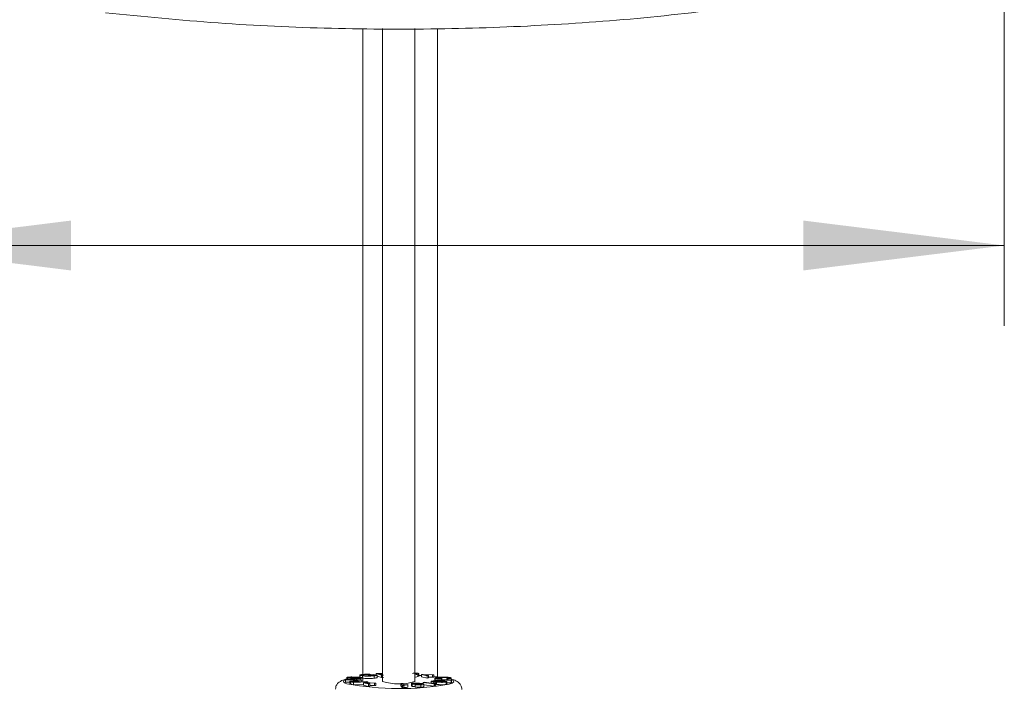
# Model space of a CAD drawing. Header units: millimetres. Extents: x 2 to 601, y 5 to 415.
# Tile 100 of 139: x 542.06 to 554.32, y 181.43 to 189.76. Entities that reach past the tile are written whole.
import ezdxf

# ---------------------------------------------------------------- set-up
doc = ezdxf.new("R2010")
doc.units = ezdxf.units.MM
doc.linetypes.add('PHANTOM', pattern=[12.7, 6.35, -1.27, 1.27, -1.27, 1.27, -1.27])
doc.styles.add('SLDTEXTSTYLE0', font='TXT', dxfattribs={"width": 0.605})
doc.dimstyles.new('SLDDIMSTYLE2', dxfattribs={"dimtxt": 2.5, "dimasz": 2.5, "dimexe": 0, "dimexo": 0.0625, "dimtad": 1, "dimdec": 0, "dimlfac": 10, "dimrnd": 1e-09, "dimzin": 12, "dimdsep": 46, "dimtxsty": 'SLDTEXTSTYLE0', "dimsah": 1, "dimcen": 0.09, "dimadec": 0, "dimazin": 3, "dimtfac": 1, "dimtdec": 0, "dimtofl": 0, "dimtmove": 0, "dimatfit": 3, "dimfxl": 1, "dimfrac": 2, "dimtolj": 1, "dimtzin": 12, "dimarcsym": 0})

# ---------------------------------------------------------------- blocks, each defined once
blk = doc.blocks.new('_D_2')
at = {"color": 7, "linetype": 'Continuous', "lineweight": 0}
for p, q in [((540.2, 192.071), (540.2, 185.948)), ((554.317, 192.071), (554.317, 185.948)), ((540.2, 186.948), (530.696, 186.948)), ((540.2, 186.948), (554.317, 186.948))]:
    blk.add_line(p, q, dxfattribs=at)
for points in [[(540.2, 186.948), (542.7, 186.638), (542.7, 187.258)], [(554.317, 186.948), (551.817, 187.258), (551.817, 186.638)]]:
    blk.add_solid(points, dxfattribs=at)
at = {"color": 7, "linetype": 'Continuous', "lineweight": 0, "insert": (530.696, 190.17), "char_height": 2.5, "attachment_point": 1, "style": 'SLDTEXTSTYLE0'}
blk.add_mtext('141', dxfattribs=at)

msp = doc.modelspace()

# ---------------------------------------------------------------- linework, layer by layer
at = {"color": 7, "linetype": 'Continuous', "lineweight": 15}
for p, q in [((546.3335, 189.6473), (546.3335, 181.6138)), ((547.264, 189.6434), (547.264, 181.5829)), ((548.15, 189.6668), (548.185, 189.6698)), ((546.4298, 181.6151), (546.4169, 181.6126)), ((546.4169, 181.6126), (546.4169, 181.6069)), ((546.4298, 181.6151), (546.4298, 181.6083)), ((546.4971, 181.6269), (546.5785, 181.6303)), ((546.5638, 181.605), (546.4971, 181.6269)), ((546.4971, 181.6269), (546.4971, 181.6072)), ((546.5785, 181.6274), (546.5297, 181.6254)), ((546.5297, 181.6254), (546.5504, 181.6186)), ((546.5504, 181.6186), (546.5785, 181.6197)), ((546.5785, 181.6168), (546.5583, 181.616)), ((546.5583, 181.616), (546.5885, 181.606)), ((547.0186, 181.6164), (547.0186, 181.5866)), ((547.0295, 181.5893), (547.0295, 181.6266)), ((547.0642, 181.6121), (547.0781, 181.6142)), ((547.0781, 181.6142), (547.2164, 181.61)), ((546.1157, 181.5507), (546.3064, 181.5621)), ((546.1181, 181.5474), (546.1157, 181.5507)), ((546.1157, 181.5507), (546.1157, 181.5209)), ((546.1181, 181.5176), (546.1157, 181.5209)), ((546.3217, 181.5404), (546.1181, 181.5474)), ((546.1181, 181.5474), (546.1181, 181.5176)), ((546.1704, 181.5158), (546.1181, 181.5176)), ((546.1343, 181.5788), (546.1343, 181.5518)), ((546.1455, 181.571), (546.1455, 181.5524)), ((546.156, 181.5766), (546.156, 181.5744)), ((546.1704, 181.5302), (546.1704, 181.4929)), ((546.1735, 181.4944), (546.1708, 181.4967)), ((546.1725, 181.579), (546.1725, 181.5716)), ((546.1735, 181.5242), (546.1735, 181.4944)), ((546.1763, 181.5483), (546.236, 181.5463)), ((546.2304, 181.5541), (546.1774, 181.5512)), ((546.1774, 181.5512), (546.1774, 181.5482)), ((546.2189, 181.5131), (546.1854, 181.5209)), ((546.1854, 181.5209), (546.1854, 181.4911)), ((546.2189, 181.4833), (546.1854, 181.4911)), ((546.1997, 181.5821), (546.195, 181.5794)), ((546.195, 181.5794), (546.195, 181.57)), ((546.1997, 181.5821), (546.1997, 181.5698)), ((546.203, 181.5772), (546.203, 181.5697)), ((546.2052, 181.5224), (546.228, 181.5171)), ((546.2151, 181.5291), (546.2151, 181.5201)), ((546.3957, 181.5235), (546.2189, 181.5131)), ((546.2189, 181.5131), (546.2189, 181.4833)), ((546.3423, 181.4906), (546.2189, 181.4833)), ((546.2201, 181.566), (546.2201, 181.5569)), ((546.2245, 181.574), (546.2245, 181.5722)), ((546.228, 181.5171), (546.2912, 181.5208)), ((546.236, 181.5463), (546.2304, 181.5541)), ((546.2304, 181.5541), (546.2304, 181.5465)), ((546.3088, 181.5586), (546.251, 181.5553)), ((546.251, 181.5553), (546.2578, 181.5456)), ((546.2578, 181.5456), (546.3194, 181.5436)), ((546.2912, 181.5208), (546.2682, 181.5261)), ((546.2682, 181.5261), (546.2682, 181.5194)), ((546.2773, 181.577), (546.2773, 181.5681)), ((546.2961, 181.5833), (546.2829, 181.5817)), ((546.2893, 181.5273), (546.312, 181.522)), ((546.2961, 181.6091), (546.2961, 181.5718)), ((546.3064, 181.5621), (546.3088, 181.5586)), ((546.3088, 181.5586), (546.3088, 181.544)), ((546.312, 181.522), (546.3839, 181.5262)), ((546.3194, 181.5436), (546.3217, 181.5404)), ((546.331, 181.5409), (546.3217, 181.539)), ((546.3217, 181.5404), (546.3217, 181.5226)), ((546.3288, 181.5967), (546.3288, 181.5669)), ((546.331, 181.5707), (546.331, 181.5409)), ((546.3328, 181.543), (546.331, 181.5409)), ((546.3335, 181.5392), (546.3335, 181.5765)), ((546.3423, 181.5105), (546.3574, 181.5124)), ((546.4036, 181.4953), (546.3423, 181.5105)), ((546.3423, 181.5105), (546.3423, 181.4807)), ((546.3455, 181.6116), (546.3455, 181.5992)), ((546.3574, 181.5124), (546.493, 181.5071)), ((546.4768, 181.505), (546.3703, 181.5093)), ((546.3703, 181.5093), (546.4197, 181.4975)), ((546.3839, 181.5262), (546.3957, 181.5235)), ((546.3957, 181.5235), (546.3957, 181.5109)), ((546.3994, 181.6049), (546.4606, 181.6117)), ((546.4154, 181.6029), (546.3994, 181.6049)), ((546.4197, 181.4975), (546.4036, 181.4953)), ((546.4036, 181.4953), (546.4036, 181.4655)), ((546.458, 181.6077), (546.4154, 181.6029)), ((546.4197, 181.4975), (546.4197, 181.4677)), ((546.4834, 181.6045), (546.458, 181.6077)), ((546.458, 181.6077), (546.458, 181.5985)), ((546.4606, 181.6117), (546.5113, 181.6054)), ((546.4727, 181.5961), (546.4727, 181.5663)), ((546.493, 181.5071), (546.4768, 181.505)), ((546.4768, 181.505), (546.4768, 181.4752)), ((546.493, 181.5071), (546.493, 181.4773)), ((546.5113, 181.6054), (546.5113, 181.5756)), ((546.5638, 181.5752), (546.5113, 181.5924)), ((546.5885, 181.606), (546.5638, 181.605)), ((546.5638, 181.605), (546.5638, 181.5752)), ((546.5885, 181.5762), (546.5638, 181.5752)), ((546.8056, 181.5008), (546.8299, 181.5011)), ((546.8277, 181.4775), (546.8056, 181.5008)), ((546.8056, 181.5008), (546.8056, 181.471)), ((546.8299, 181.5011), (546.8471, 181.4829)), ((546.9381, 181.5035), (546.9381, 181.4663)), ((546.9452, 181.496), (546.9452, 181.4662)), ((546.9783, 181.5248), (546.9785, 181.526)), ((546.9823, 181.5042), (546.9823, 181.4952)), ((547.0272, 181.5931), (547.0186, 181.5866)), ((547.025, 181.492), (547.025, 181.4866)), ((547.0642, 181.5992), (547.0295, 181.6009)), ((547.0689, 181.4934), (547.0578, 181.4972)), ((547.0578, 181.4972), (547.0578, 181.4875)), ((547.1345, 181.5974), (547.0642, 181.6121)), ((547.0642, 181.6121), (547.0642, 181.5823)), ((547.1345, 181.5676), (547.0642, 181.5823)), ((547.0834, 181.5138), (547.101, 181.5158)), ((547.2207, 181.497), (547.0834, 181.5138)), ((547.0834, 181.5138), (547.0834, 181.4967)), ((547.2017, 181.6077), (547.0927, 181.6112)), ((547.0927, 181.6112), (547.1493, 181.5997)), ((547.0934, 181.4581), (547.0934, 181.4953)), ((547.101, 181.5158), (547.208, 181.5027)), ((547.1493, 181.5997), (547.1345, 181.5974)), ((547.1345, 181.5974), (547.1345, 181.5676)), ((547.1493, 181.5699), (547.1345, 181.5676)), ((547.1493, 181.5997), (547.1493, 181.5699)), ((547.2017, 181.5779), (547.1493, 181.5796)), ((547.1831, 181.5309), (547.1831, 181.5057)), ((547.2164, 181.61), (547.2017, 181.6077)), ((547.2017, 181.6077), (547.2017, 181.5779)), ((547.2164, 181.5802), (547.2017, 181.5779)), ((547.2164, 181.61), (547.2164, 181.5802)), ((547.2954, 181.579), (547.2164, 181.588)), ((547.232, 181.4983), (547.2207, 181.497)), ((547.2207, 181.497), (547.2207, 181.4672)), ((547.2228, 181.5091), (547.239, 181.5071)), ((547.2278, 181.5731), (547.2278, 181.5358)), ((547.2308, 181.5365), (547.2301, 181.5395)), ((547.2308, 181.5663), (547.2308, 181.5365)), ((547.2389, 181.5338), (547.2308, 181.5365)), ((547.232, 181.4983), (547.232, 181.4685)), ((547.2371, 181.5439), (547.241, 181.5467)), ((547.433, 181.5402), (547.2371, 181.5439)), ((547.239, 181.5071), (547.239, 181.4773)), ((547.241, 181.5467), (547.3936, 181.5438)), ((547.2501, 181.5181), (547.2501, 181.4883)), ((547.2988, 181.5289), (547.2988, 181.5189)), ((547.3136, 181.5618), (547.3126, 181.5586)), ((547.3126, 181.5586), (547.3126, 181.5454)), ((547.3136, 181.5618), (547.3136, 181.5454)), ((547.3182, 181.5765), (547.3182, 181.5467)), ((547.3687, 181.5466), (547.3182, 181.5467)), ((547.3522, 181.524), (547.3522, 181.5205)), ((547.3701, 181.5193), (547.3701, 181.4895)), ((547.3725, 181.55), (547.3957, 181.5496)), ((547.3725, 181.55), (547.3725, 181.5442)), ((547.3775, 181.489), (547.3775, 181.5263)), ((547.433, 181.5104), (547.3775, 181.5115)), ((547.3908, 181.561), (547.3794, 181.5638)), ((547.3794, 181.5638), (547.3794, 181.5499)), ((547.3908, 181.561), (547.3908, 181.5497)), ((547.4328, 181.5424), (547.4328, 181.5726)), ((547.4356, 181.542), (547.433, 181.5402)), ((547.433, 181.5402), (547.433, 181.5104)), ((547.4356, 181.5122), (547.433, 181.5104)), ((547.4356, 181.542), (547.4356, 181.5122)), ((546.4036, 181.4655), (546.3423, 181.4807)), ((546.4197, 181.4677), (546.4036, 181.4655)), ((546.4768, 181.4752), (546.4197, 181.4775)), ((546.493, 181.4773), (546.4768, 181.4752)), ((546.8277, 181.4477), (546.8056, 181.471)), ((546.8433, 181.4777), (546.8277, 181.4775)), ((546.8277, 181.4775), (546.8277, 181.4477)), ((546.8433, 181.4479), (546.8277, 181.4477)), ((546.8433, 181.4777), (546.8433, 181.4479)), ((546.8923, 181.487), (546.8949, 181.4843)), ((546.8949, 181.4843), (546.8949, 181.4545)), ((546.9836, 181.4871), (547.0049, 181.4885)), ((546.9836, 181.4871), (546.9836, 181.4573)), ((547.0552, 181.4846), (547.0552, 181.4548)), ((547.0911, 181.4894), (547.0911, 181.4596)), ((547.0913, 181.4618), (547.0911, 181.4596)), ((547.2207, 181.4672), (547.0934, 181.4828)), ((547.232, 181.4685), (547.2207, 181.4672))]:
    msp.add_line(p, q, dxfattribs=at)
at = {"color": 7, "linetype": 'PHANTOM', "lineweight": 0, "flags": 128}
for points in [[(546.1157, 181.547), (546.0986, 181.5373), (546.0926, 181.522), (546.1113, 181.5068), (546.1322, 181.4987)], [(546.1343, 181.5539), (546.1293, 181.5522), (546.1268, 181.5513)], [(547.4081, 181.4938), (547.4461, 181.507), (547.4645, 181.5222)], [(547.4645, 181.5222), (547.4581, 181.5375), (547.4328, 181.5504)]]:
    msp.add_lwpolyline(points, dxfattribs=at)
at = {"color": 7, "linetype": 'Continuous', "lineweight": 15}
for centre, radius, start, end in [((546.7835, 184.9418), 3.5042, 259.28904, 280.2688), ((546.7803, 182.1823), 0.6867, 252.91254, 286.76115)]:
    msp.add_arc(centre, radius, start, end, dxfattribs=at)
for points, knots in [([(551.4369, 189.9715), (550.9871, 189.9123), (550.0872, 189.7939), (548.7232, 189.6872), (547.3398, 189.6325), (545.9404, 189.6395), (544.5293, 189.7028), (543.597, 189.7956), (543.1311, 189.842)], [0, 0, 0, 0, 0.1639644, 0.3280652, 0.492024, 0.6612956, 0.8307237, 1, 1, 1, 1]), ([(546.5785, 189.6462), (546.5785, 189.3235), (546.5785, 188.5867), (546.5785, 187.4331), (546.5785, 186.1889), (546.5785, 185.1789), (546.5785, 184.4051), (546.5785, 183.8824), (546.5785, 183.4737), (546.5785, 183.1548), (546.5785, 182.8891), (546.5785, 182.5616), (546.5785, 182.1721), (546.5785, 181.82), (546.5785, 181.5978), (546.5785, 181.5259)], [0, 0, 0, 0, 0.1190918, 0.2719047, 0.4247686, 0.5776835, 0.6449627, 0.7109667, 0.7710738, 0.7962711, 0.8290607, 0.8695083, 0.9176144, 0.9733818, 1, 1, 1, 1]), ([(546.9785, 181.5234), (546.9785, 181.5861), (546.9785, 181.7875), (546.9785, 182.1051), (546.9785, 182.4537), (546.9785, 182.7388), (546.9785, 183.2062), (546.9785, 184.1252), (546.9785, 185.457), (546.9785, 186.9807), (546.9785, 188.3589), (546.9785, 189.2459), (546.9785, 189.6446)], [0, 0, 0, 0, 0.0232514, 0.0746497, 0.1177039, 0.1524159, 0.1802797, 0.2908505, 0.492659, 0.6728342, 0.8529203, 1, 1, 1, 1]), ([(546.3288, 181.5967), (546.3195, 181.5981), (546.3009, 181.6009), (546.2927, 181.606), (546.3057, 181.6104), (546.3219, 181.6125), (546.33, 181.6135)], [0, 0, 0, 0, 0.28033537, 0.55930201, 0.77931649, 1, 1, 1, 1]), ([(546.33, 181.6135), (546.3379, 181.6143), (546.3538, 181.6158), (546.3819, 181.6169), (546.4087, 181.6165), (546.4227, 181.6155), (546.4298, 181.6151)], [0, 0, 0, 0, 0.2804082, 0.559949, 0.7795188, 1, 1, 1, 1]), ([(546.4169, 181.6126), (546.4105, 181.613), (546.3976, 181.6138), (546.3701, 181.6138), (546.3549, 181.6125), (546.3455, 181.6116)], [0, 0, 0, 0, 0.2816437, 0.5610044, 1, 1, 1, 1]), ([(546.9827, 181.6279), (546.9767, 181.628), (546.966, 181.6282), (546.9568, 181.6276), (546.9528, 181.6273)], [0, 0, 0, 0, 0.558403, 1, 1, 1, 1]), ([(547.0186, 181.6164), (547.0109, 181.6138), (547.002, 181.6108), (546.9814, 181.6089), (546.9785, 181.6086)], [0, 0, 0, 0, 0.8596178, 1, 1, 1, 1]), ([(547.0054, 181.6246), (547.0043, 181.625), (547.002, 181.626), (546.9942, 181.6272), (546.9865, 181.6276), (546.9827, 181.6279)], [0, 0, 0, 0, 0.3338974, 0.6670574, 1, 1, 1, 1]), ([(546.9893, 181.6301), (546.9946, 181.6298), (547.0051, 181.6293), (547.0179, 181.628), (547.026, 181.6262), (547.0329, 181.6222), (547.0249, 181.619), (547.0186, 181.6164)], [0, 0, 0, 0, 0.1254146, 0.2506276, 0.3758645, 0.5013293, 1, 1, 1, 1]), ([(546.9948, 181.6173), (547.0007, 181.6192), (547.0069, 181.6213), (547.0059, 181.6234), (547.0059, 181.6235)], [0, 0, 0, 0, 0.9298497, 1, 1, 1, 1]), ([(546.1343, 181.5576), (546.1281, 181.5562), (546.0963, 181.5493), (546.0644, 181.5371), (546.0223, 181.5067), (545.9964, 181.4693), (545.9944, 181.4418), (545.9935, 181.4298)], [0, 0, 0, 0, 0.0991689, 0.5030391, 0.7171091, 0.8755678, 1, 1, 1, 1]), ([(546.1455, 181.571), (546.1405, 181.5722), (546.1316, 181.5742), (546.1354, 181.5764), (546.1371, 181.5774)], [0, 0, 0, 0, 0.5583494, 1, 1, 1, 1]), ([(546.1371, 181.5774), (546.1398, 181.5782), (546.1452, 181.5799), (546.1623, 181.5816), (546.1815, 181.5823), (546.1937, 181.5822), (546.1997, 181.5821)], [0, 0, 0, 0, 0.2800564, 0.55925839, 0.77941811, 1, 1, 1, 1]), ([(546.1774, 181.5512), (546.1701, 181.5508), (546.157, 181.5501), (546.1436, 181.5494), (546.1377, 181.5491)], [0, 0, 0, 0, 0.5600108, 1, 1, 1, 1]), ([(546.1377, 181.5491), (546.145, 181.549), (546.158, 181.5488), (546.1707, 181.5484), (546.1763, 181.5483)], [0, 0, 0, 0, 0.5599808, 1, 1, 1, 1]), ([(546.2201, 181.566), (546.2041, 181.5665), (546.1757, 181.5675), (546.1547, 181.57), (546.1455, 181.571)], [0, 0, 0, 0, 0.5613608, 1, 1, 1, 1]), ([(546.156, 181.5766), (546.1552, 181.5761), (546.1537, 181.5752), (546.1558, 181.5744), (546.1567, 181.5741)], [0, 0, 0, 0, 0.5597584, 1, 1, 1, 1]), ([(546.1725, 181.579), (546.1682, 181.5786), (546.1606, 181.578), (546.1574, 181.577), (546.156, 181.5766)], [0, 0, 0, 0, 0.5590115, 1, 1, 1, 1]), ([(546.1567, 181.5741), (546.1602, 181.5733), (546.1672, 181.5718), (546.1891, 181.5701), (546.2067, 181.5694), (546.2175, 181.569)], [0, 0, 0, 0, 0.2791095, 0.5590963, 1, 1, 1, 1]), ([(546.1735, 181.5242), (546.1718, 181.525), (546.1684, 181.5267), (546.1751, 181.5291), (546.1872, 181.5309), (546.1972, 181.5316), (546.2022, 181.5319)], [0, 0, 0, 0, 0.2801544, 0.5589917, 0.7794171, 1, 1, 1, 1]), ([(546.195, 181.5794), (546.1907, 181.5794), (546.183, 181.5794), (546.1757, 181.5791), (546.1725, 181.579)], [0, 0, 0, 0, 0.5605842, 1, 1, 1, 1]), ([(546.1854, 181.5209), (546.1829, 181.5215), (546.1784, 181.5226), (546.175, 181.5237), (546.1735, 181.5242)], [0, 0, 0, 0, 0.5600862, 1, 1, 1, 1]), ([(546.1854, 181.4911), (546.1829, 181.4917), (546.1784, 181.4928), (546.175, 181.4939), (546.1735, 181.4944)], [0, 0, 0, 0, 0.5600839, 1, 1, 1, 1]), ([(546.2151, 181.5291), (546.2116, 181.5289), (546.2046, 181.5284), (546.198, 181.5273), (546.1948, 181.5261), (546.1955, 181.5254), (546.1959, 181.525)], [0, 0, 0, 0, 0.28011479, 0.55979564, 0.77995606, 1, 1, 1, 1]), ([(546.1959, 181.525), (546.1973, 181.5245), (546.1999, 181.5236), (546.2036, 181.5227), (546.2052, 181.5224)], [0, 0, 0, 0, 0.559537, 1, 1, 1, 1]), ([(546.2022, 181.5319), (546.2086, 181.5322), (546.2212, 181.5328), (546.2419, 181.5328), (546.27, 181.5315), (546.2813, 181.529), (546.2893, 181.5273)], [0, 0, 0, 0, 0.1873392, 0.3744587, 0.5609289, 1, 1, 1, 1]), ([(546.2175, 181.569), (546.2143, 181.5695), (546.2079, 181.5705), (546.2029, 181.5721), (546.2039, 181.5731), (546.2043, 181.5734)], [0, 0, 0, 0, 0.3878172, 0.7753386, 1, 1, 1, 1]), ([(546.2052, 181.5753), (546.2088, 181.5763), (546.216, 181.5782), (546.2385, 181.5799), (546.2617, 181.5804), (546.2756, 181.58), (546.2826, 181.5798)], [0, 0, 0, 0, 0.2791716, 0.5587961, 0.7791759, 1, 1, 1, 1]), ([(546.2682, 181.5261), (546.2652, 181.5268), (546.2592, 181.5281), (546.2458, 181.5295), (546.2289, 181.5298), (546.2197, 181.5294), (546.2151, 181.5291)], [0, 0, 0, 0, 0.2814358, 0.5604396, 0.7797187, 1, 1, 1, 1]), ([(546.331, 181.5707), (546.3266, 181.5695), (546.3201, 181.5676), (546.3018, 181.5661), (546.2706, 181.5646), (546.2425, 181.5654), (546.2201, 181.566)], [0, 0, 0, 0, 0.249484, 0.3752544, 0.5010106, 1, 1, 1, 1]), ([(546.2245, 181.574), (546.2236, 181.5733), (546.2218, 181.5719), (546.2297, 181.57), (546.2414, 181.5688), (546.2505, 181.5684), (546.255, 181.5682)], [0, 0, 0, 0, 0.2793739, 0.558893, 0.7792267, 1, 1, 1, 1]), ([(546.2773, 181.577), (546.2713, 181.5771), (546.2592, 181.5774), (546.2422, 181.5769), (546.2297, 181.5756), (546.2262, 181.5746), (546.2245, 181.574)], [0, 0, 0, 0, 0.28063645, 0.55978702, 0.77979683, 1, 1, 1, 1]), ([(546.255, 181.5682), (546.2614, 181.5681), (546.2742, 181.5679), (546.2922, 181.5684), (546.3056, 181.5696), (546.3096, 181.5707), (546.3117, 181.5713)], [0, 0, 0, 0, 0.2802901, 0.5600677, 0.7801703, 1, 1, 1, 1]), ([(546.3117, 181.5713), (546.3123, 181.572), (546.3137, 181.5735), (546.3041, 181.5753), (546.2912, 181.5764), (546.282, 181.5768), (546.2773, 181.577)], [0, 0, 0, 0, 0.2784138, 0.5580682, 0.7788034, 1, 1, 1, 1]), ([(546.2826, 181.5798), (546.2916, 181.5794), (546.3095, 181.5786), (546.3277, 181.5762), (546.3351, 181.5733), (546.3324, 181.5716), (546.331, 181.5707)], [0, 0, 0, 0, 0.2801991, 0.5597156, 0.7796885, 1, 1, 1, 1]), ([(546.3455, 181.6116), (546.3403, 181.611), (546.3298, 181.6097), (546.3215, 181.6074), (546.3203, 181.605), (546.3238, 181.6037), (546.3255, 181.603)], [0, 0, 0, 0, 0.2803212, 0.5599786, 0.7798231, 1, 1, 1, 1]), ([(546.3255, 181.603), (546.3287, 181.6022), (546.3343, 181.6007), (546.3434, 181.5995), (546.3474, 181.599)], [0, 0, 0, 0, 0.5597928, 1, 1, 1, 1]), ([(546.4727, 181.5961), (546.4606, 181.595), (546.4366, 181.5929), (546.3926, 181.5922), (546.3553, 181.5938), (546.3376, 181.5957), (546.3288, 181.5967)], [0, 0, 0, 0, 0.2801473, 0.5589392, 0.779264, 1, 1, 1, 1]), ([(546.4727, 181.5663), (546.4606, 181.5653), (546.4366, 181.5631), (546.3926, 181.5624), (546.3553, 181.564), (546.3376, 181.5659), (546.3288, 181.5669)], [0, 0, 0, 0, 0.2801468, 0.5589404, 0.7792644, 1, 1, 1, 1]), ([(546.3474, 181.599), (546.3558, 181.5981), (546.3724, 181.5962), (546.4048, 181.5952), (546.434, 181.5961), (546.4482, 181.5974), (546.4553, 181.5981)], [0, 0, 0, 0, 0.280784, 0.5592618, 0.7793708, 1, 1, 1, 1]), ([(546.4553, 181.5981), (546.463, 181.5991), (546.4766, 181.601), (546.4814, 181.6034), (546.4834, 181.6045)], [0, 0, 0, 0, 0.5594797, 1, 1, 1, 1]), ([(546.5113, 181.6054), (546.5078, 181.6035), (546.5015, 181.6), (546.4815, 181.5973), (546.4727, 181.5961)], [0, 0, 0, 0, 0.5599321, 1, 1, 1, 1]), ([(546.5113, 181.5756), (546.5078, 181.5737), (546.5015, 181.5702), (546.4815, 181.5675), (546.4727, 181.5663)], [0, 0, 0, 0, 0.5599469, 1, 1, 1, 1]), ([(546.9452, 181.496), (546.9421, 181.4971), (546.936, 181.4992), (546.94, 181.5025), (546.9539, 181.5049), (546.967, 181.5058), (546.9736, 181.5063)], [0, 0, 0, 0, 0.2802198, 0.5597287, 0.7796942, 1, 1, 1, 1]), ([(547.025, 181.492), (547.0162, 181.4917), (546.9987, 181.4911), (546.9736, 181.4921), (546.9553, 181.4938), (546.9486, 181.4953), (546.9452, 181.496)], [0, 0, 0, 0, 0.2791342, 0.5587991, 0.7791764, 1, 1, 1, 1]), ([(546.9823, 181.5042), (546.9769, 181.5037), (546.9662, 181.5029), (546.9633, 181.5015), (546.9618, 181.5007)], [0, 0, 0, 0, 0.4989275, 1, 1, 1, 1]), ([(546.9621, 181.5002), (546.9621, 181.4998), (546.962, 181.4988), (546.9653, 181.4979), (546.9672, 181.4974)], [0, 0, 0, 0, 0.3983226, 1, 1, 1, 1]), ([(546.9672, 181.4974), (546.9701, 181.4968), (546.9759, 181.4955), (546.9907, 181.4943), (547.0067, 181.494), (547.0159, 181.4944), (547.0205, 181.4946)], [0, 0, 0, 0, 0.2807307, 0.5599323, 0.7798387, 1, 1, 1, 1]), ([(546.9736, 181.5063), (546.9844, 181.5067), (547.0007, 181.5073), (547.0227, 181.5066), (547.0525, 181.5048), (547.0655, 181.5018), (547.0759, 181.4994)], [0, 0, 0, 0, 0.2494786, 0.3752437, 0.5009858, 1, 1, 1, 1]), ([(547.0186, 181.5866), (547.0109, 181.584), (547.002, 181.581), (546.9814, 181.5791), (546.9785, 181.5788)], [0, 0, 0, 0, 0.859592, 1, 1, 1, 1]), ([(547.0387, 181.501), (547.0354, 181.5017), (547.0289, 181.503), (547.0138, 181.5043), (546.997, 181.5047), (546.9872, 181.5043), (546.9823, 181.5042)], [0, 0, 0, 0, 0.2803744, 0.560149, 0.7801611, 1, 1, 1, 1]), ([(547.0205, 181.4946), (547.0257, 181.4949), (547.0362, 181.4957), (547.0432, 181.4976), (547.0438, 181.4995), (547.0404, 181.5005), (547.0387, 181.501)], [0, 0, 0, 0, 0.2792055, 0.5587808, 0.7791934, 1, 1, 1, 1]), ([(547.0578, 181.4972), (547.0547, 181.4959), (547.049, 181.4937), (547.0323, 181.4925), (547.025, 181.492)], [0, 0, 0, 0, 0.5586572, 1, 1, 1, 1]), ([(547.0641, 181.4885), (547.0672, 181.4892), (547.071, 181.4903), (547.0701, 181.4913), (547.0699, 181.4916)], [0, 0, 0, 0, 0.7799795, 1, 1, 1, 1]), ([(547.0759, 181.4994), (547.0826, 181.4976), (547.0944, 181.4944), (547.0921, 181.4909), (547.0911, 181.4894)], [0, 0, 0, 0, 0.5614093, 1, 1, 1, 1]), ([(547.2501, 181.5181), (547.23, 181.5195), (547.2049, 181.5211), (547.1871, 181.5246), (547.1824, 181.5265), (547.1835, 181.5285), (547.1882, 181.5298), (547.1906, 181.5304)], [0, 0, 0, 0, 0.4988043, 0.6242224, 0.7494534, 0.8746149, 1, 1, 1, 1]), ([(547.1906, 181.5304), (547.196, 181.5313), (547.2057, 181.5331), (547.2225, 181.5337), (547.2298, 181.5339)], [0, 0, 0, 0, 0.5594442, 1, 1, 1, 1]), ([(547.2083, 181.5293), (547.2068, 181.5288), (547.2037, 181.5279), (547.2058, 181.5264), (547.2109, 181.525), (547.2283, 181.5228), (547.2469, 181.5216), (547.2618, 181.5207)], [0, 0, 0, 0, 0.1246631, 0.2494175, 0.3744431, 0.4996383, 1, 1, 1, 1]), ([(547.208, 181.5027), (547.2095, 181.5039), (547.2122, 181.5061), (547.2195, 181.5082), (547.2228, 181.5091)], [0, 0, 0, 0, 0.5596685, 1, 1, 1, 1]), ([(547.2988, 181.5289), (547.2837, 181.5298), (547.2649, 181.531), (547.2397, 181.5314), (547.2272, 181.5312), (547.2155, 181.5305), (547.2107, 181.5297), (547.2083, 181.5293)], [0, 0, 0, 0, 0.5004251, 0.6256257, 0.7506434, 0.8753708, 1, 1, 1, 1]), ([(547.2308, 181.5663), (547.2287, 181.5681), (547.2245, 181.5715), (547.2472, 181.5759), (547.279, 181.5784), (547.3012, 181.5792), (547.3123, 181.5796)], [0, 0, 0, 0, 0.2799947, 0.5580999, 0.778925, 1, 1, 1, 1]), ([(547.239, 181.5071), (547.2345, 181.5055), (547.2265, 181.5026), (547.2303, 181.4996), (547.232, 181.4983)], [0, 0, 0, 0, 0.5605079, 1, 1, 1, 1]), ([(547.2298, 181.5339), (547.2457, 181.5339), (547.2741, 181.5337), (547.2993, 181.5322), (547.3104, 181.5316)], [0, 0, 0, 0, 0.5577424, 1, 1, 1, 1]), ([(547.3126, 181.5586), (547.3019, 181.5587), (547.2806, 181.559), (547.2546, 181.5609), (547.2377, 181.5635), (547.2331, 181.5654), (547.2308, 181.5663)], [0, 0, 0, 0, 0.2802106, 0.5594959, 0.7795626, 1, 1, 1, 1]), ([(547.3701, 181.5193), (547.3671, 181.5187), (547.3612, 181.5176), (547.3475, 181.5163), (547.3313, 181.5157), (547.297, 181.5155), (547.2709, 181.5169), (547.2501, 181.5181)], [0, 0, 0, 0, 0.125409, 0.2506617, 0.3758886, 0.5013568, 1, 1, 1, 1]), ([(547.3182, 181.5765), (547.3077, 181.5761), (547.2867, 181.5755), (547.261, 181.5733), (547.2496, 181.5702), (547.2513, 181.5681), (547.2522, 181.5671)], [0, 0, 0, 0, 0.28113751, 0.56040351, 0.77994677, 1, 1, 1, 1]), ([(547.2522, 181.5671), (547.2545, 181.5663), (547.2593, 181.5645), (547.2807, 181.5621), (547.3011, 181.5619), (547.3136, 181.5618)], [0, 0, 0, 0, 0.28085287, 0.56107734, 1, 1, 1, 1]), ([(547.2618, 181.5207), (547.2769, 181.5198), (547.2958, 181.5187), (547.321, 181.5182), (547.3335, 181.5185), (547.3452, 181.5192), (547.35, 181.52), (547.3523, 181.5204)], [0, 0, 0, 0, 0.5003289, 0.625532, 0.7505841, 0.8753104, 1, 1, 1, 1]), ([(547.3522, 181.524), (547.3437, 181.5251), (547.3283, 181.5271), (547.3078, 181.5284), (547.2988, 181.5289)], [0, 0, 0, 0, 0.5578996, 1, 1, 1, 1]), ([(547.3104, 181.5316), (547.3306, 181.5302), (547.3557, 181.5285), (547.3735, 181.5251), (547.3782, 181.5231), (547.3771, 181.5211), (547.3724, 181.5199), (547.3701, 181.5193)], [0, 0, 0, 0, 0.4988707, 0.6242895, 0.7495385, 0.8746472, 1, 1, 1, 1]), ([(547.3123, 181.5796), (547.3267, 181.5798), (547.3554, 181.5803), (547.3947, 181.5785), (547.4203, 181.5752), (547.4271, 181.5726), (547.4305, 181.5714)], [0, 0, 0, 0, 0.28048581, 0.55946545, 0.77954449, 1, 1, 1, 1]), ([(547.4085, 181.5709), (547.4051, 181.5721), (547.3984, 181.5745), (547.3635, 181.5772), (547.3354, 181.5767), (547.3182, 181.5765)], [0, 0, 0, 0, 0.2803688, 0.5595993, 1, 1, 1, 1]), ([(547.3523, 181.5204), (547.3535, 181.5207), (547.3559, 181.5214), (547.3569, 181.5226), (547.354, 181.5235), (547.3522, 181.524)], [0, 0, 0, 0, 0.2806144, 0.5608187, 1, 1, 1, 1]), ([(547.3769, 181.4928), (547.3769, 181.4923), (547.3768, 181.4911), (547.3726, 181.4901), (547.3701, 181.4895)], [0, 0, 0, 0, 0.4145151, 1, 1, 1, 1]), ([(547.3936, 181.5438), (547.3885, 181.5449), (547.3793, 181.5469), (547.3746, 181.5491), (547.3725, 181.55)], [0, 0, 0, 0, 0.5596964, 1, 1, 1, 1]), ([(547.3794, 181.5638), (547.3851, 181.5642), (547.3966, 181.5651), (547.4076, 181.567), (547.411, 181.569), (547.4093, 181.5702), (547.4085, 181.5709)], [0, 0, 0, 0, 0.28048346, 0.55955242, 0.77956518, 1, 1, 1, 1]), ([(547.4305, 181.5714), (547.4319, 181.5702), (547.4347, 181.5679), (547.4261, 181.5648), (547.4104, 181.5624), (547.3973, 181.5615), (547.3908, 181.561)], [0, 0, 0, 0, 0.2801079, 0.5595071, 0.7795972, 1, 1, 1, 1]), ([(547.3957, 181.5496), (547.4005, 181.548), (547.409, 181.5451), (547.4274, 181.543), (547.4356, 181.542)], [0, 0, 0, 0, 0.5604908, 1, 1, 1, 1]), ([(547.5641, 181.4271), (547.5645, 181.4289), (547.5677, 181.4463), (547.5543, 181.4783), (547.5313, 181.509), (547.5042, 181.5287), (547.4736, 181.5437), (547.4479, 181.5511), (547.4328, 181.5555)], [0, 0, 0, 0, 0.0208688, 0.1936046, 0.3458432, 0.5078801, 0.7112134, 1, 1, 1, 1]), ([(546.8949, 181.4843), (546.8829, 181.4833), (546.8614, 181.4815), (546.8488, 181.4789), (546.8433, 181.4777)], [0, 0, 0, 0, 0.5605179, 1, 1, 1, 1]), ([(546.8949, 181.4545), (546.8829, 181.4535), (546.8614, 181.4517), (546.8488, 181.4491), (546.8433, 181.4479)], [0, 0, 0, 0, 0.5605173, 1, 1, 1, 1]), ([(546.8471, 181.4829), (546.8547, 181.4838), (546.8684, 181.4854), (546.885, 181.4865), (546.8923, 181.487)], [0, 0, 0, 0, 0.5596909, 1, 1, 1, 1]), ([(546.9452, 181.4662), (546.9412, 181.4673), (546.9367, 181.4686), (546.9386, 181.4698), (546.9389, 181.47)], [0, 0, 0, 0, 0.8724654, 1, 1, 1, 1]), ([(546.9836, 181.4622), (546.9799, 181.4623), (546.9692, 181.4625), (546.9554, 181.4641), (546.9486, 181.4655), (546.9452, 181.4662)], [0, 0, 0, 0, 0.2106392, 0.6049027, 1, 1, 1, 1]), ([(547.0552, 181.4846), (547.0478, 181.4843), (547.0332, 181.4836), (547.0112, 181.4841), (546.9942, 181.4854), (546.9871, 181.4865), (546.9836, 181.4871)], [0, 0, 0, 0, 0.2801175, 0.5593388, 0.779438, 1, 1, 1, 1]), ([(547.0552, 181.4548), (547.0478, 181.4545), (547.0332, 181.4538), (547.0112, 181.4543), (546.9942, 181.4556), (546.9871, 181.4567), (546.9836, 181.4573)], [0, 0, 0, 0, 0.2801176, 0.5593384, 0.7794383, 1, 1, 1, 1]), ([(547.0049, 181.4885), (547.0075, 181.4881), (547.0123, 181.4874), (547.0189, 181.4869), (547.0218, 181.4867)], [0, 0, 0, 0, 0.56054877, 1, 1, 1, 1]), ([(547.0218, 181.4867), (547.0268, 181.4865), (547.0357, 181.4862), (547.0444, 181.4866), (547.0482, 181.4868)], [0, 0, 0, 0, 0.5591127, 1, 1, 1, 1]), ([(547.0482, 181.4868), (547.0518, 181.487), (547.0583, 181.4874), (547.0623, 181.4881), (547.0641, 181.4885)], [0, 0, 0, 0, 0.5597659, 1, 1, 1, 1]), ([(547.0911, 181.4894), (547.087, 181.4882), (547.0796, 181.4861), (547.0626, 181.485), (547.0552, 181.4846)], [0, 0, 0, 0, 0.5584609, 1, 1, 1, 1]), ([(547.0911, 181.4596), (547.087, 181.4584), (547.0796, 181.4563), (547.0626, 181.4552), (547.0552, 181.4548)], [0, 0, 0, 0, 0.558463, 1, 1, 1, 1]), ([(547.239, 181.4773), (547.2339, 181.4757), (547.2278, 181.4737), (547.2297, 181.4717), (547.23, 181.4713)], [0, 0, 0, 0, 0.8157583, 1, 1, 1, 1]), ([(547.3701, 181.4895), (547.3671, 181.4889), (547.3612, 181.4878), (547.3475, 181.4865), (547.3313, 181.4859), (547.297, 181.4857), (547.2709, 181.4872), (547.2501, 181.4883)], [0, 0, 0, 0, 0.12540876, 0.25064955, 0.37588462, 0.50135361, 1, 1, 1, 1])]:
    msp.add_open_spline(points, degree=3, knots=knots, dxfattribs=at)

# ---------------------------------------------------------------- dimensions: what is measured, and where the dimension line sits
at = {"color": 7, "linetype": 'Continuous', "lineweight": 0}
dim = msp.add_linear_dim(base=(554.3168, 186.9475), p1=(540.2002, 193.0706), p2=(554.3168, 193.0706), dimstyle='SLDDIMSTYLE2', dxfattribs=at)
dim.commit()
dim.dimension.update_dxf_attribs({"geometry": '_D_2', "text_midpoint": (533.5606, 186.9475), "dimtype": 160})

doc.saveas('drawing.dxf')
